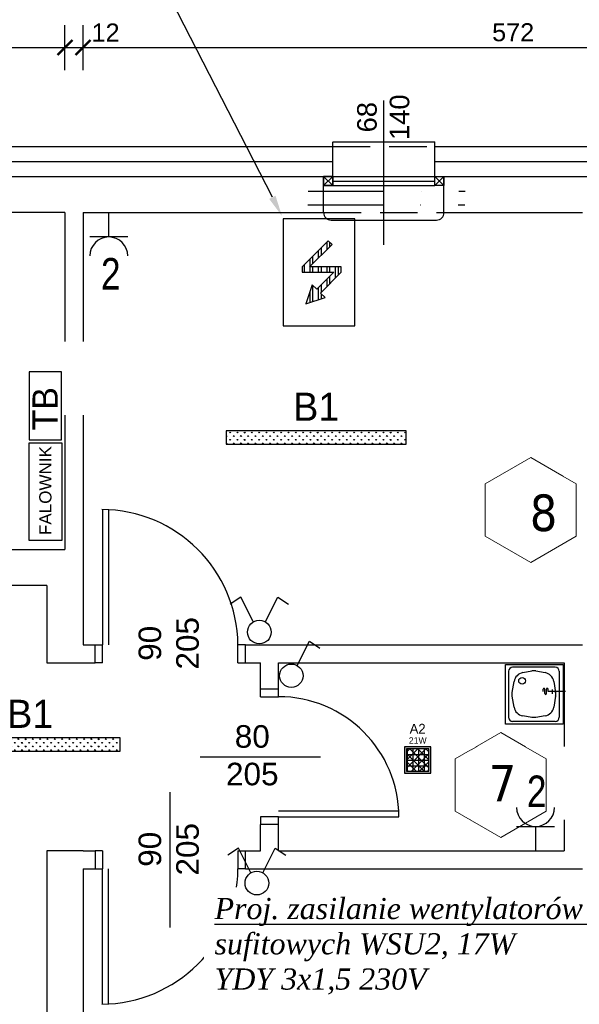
# Model space of a CAD drawing. Header units: millimetres. Extents: x 76855 to 99678, y -15103 to -11972.
# Tile 11 of 28: x 78234 to 78606, y -13647 to -12992. Entities that reach past the tile are written whole.
import ezdxf
from ezdxf.enums import TextEntityAlignment as Align

# ---------------------------------------------------------------- set-up
doc = ezdxf.new("R2010")
doc.units = ezdxf.units.MM
doc.header["$LTSCALE"] = 100
doc.header["$MEASUREMENT"] = 0
for name, pattern in [('DASHDOT', [1, 0.5, -0.25, 0, -0.25]), ('DASHED', [0.75, 0.5, -0.25]), ('DASHED2', [0.375, 0.25, -0.125])]:
    doc.linetypes.add(name, pattern=pattern)
for name, color, linetype in [('! wyposażenie', 4, 'Continuous'), ('!OSWIETLENIE-LL', 1, 'Continuous'), ('#KIE_PZ urządzenia', 172, 'Continuous'), ('#KIE_Łącznik IP20', 36, 'Continuous'), ('E_OPRAWY_LUXIONA', 232, 'Continuous'), ('LL_PODSTAWOWE', 1, 'Continuous'), ('OKNA', 7, 'Continuous'), ('Okno', 4, 'Continuous'), ('otwór', 1, 'Continuous'), ('Warstwa1', 1, 'Continuous'), ('Warstwa4', 4, 'Continuous'), ('WENTYLACJAPRZER', 1, 'DASHED'), ('WYMIARY', 1, 'Continuous'), ('wyposażenie', 4, 'Continuous')]:
    doc.layers.add(name, color=color, linetype=linetype)
doc.layers.add('!OPSY', color=142, linetype='Continuous', lineweight=18)
doc.layers.add('inst_elektryczne', color=232, linetype='Continuous', lineweight=30)
doc.layers.add('#KIE_Opisy techniczne', color=7, linetype='Continuous', true_color=0x3f6732)
doc.styles.add('ARIAL', font='times.ttf', dxfattribs={"width": 0.8, "oblique": 15, "height": 0.2})
doc.styles.add('CDMSTYLE', font='CDMSIMPL', dxfattribs={"width": 0.8, "bigfont": 'CDMBIGPL'})
doc.styles.add('styl1', font='ARIAL.TTF', dxfattribs={"height": 12})
doc.styles.add('styl2', font='TIMES.TTF', dxfattribs={"height": 150})
doc.styles.add('styl4', font='TIMES.TTF', dxfattribs={"height": 100})
doc.linetypes.add('BATTING', pattern='A,0.0001,-0.1,[134,ltypeshp.shx,S=0.1,R=0,X=-0.1,Y=0],-0.2,[134,ltypeshp.shx,S=0.1,R=180,X=0.1,Y=0],-0.1', length=0.4001)
doc.dimstyles.new('2222', dxfattribs={"dimtxt": 12, "dimasz": 10, "dimexe": 15, "dimexo": 15, "dimgap": 4, "dimtad": 1, "dimtxsty": 'styl1', "dimblk": 'ARCHTICK', "dimcen": 2.5, "dimdle": 15, "dimclrd": 1, "dimclre": 1, "dimclrt": 4, "dimadec": 0, "dimazin": 0, "dimtfac": 1, "dimtmove": 0, "dimatfit": 3, "dimldrblk": 'ARCHTICK', "dimfxl": 15, "dimfxlon": 1, "dimlwd": 25, "dimlwe": 25, "dimarcsym": 0})

# ---------------------------------------------------------------- blocks, each defined once
blk = doc.blocks.new('_ArchTick')
at = {"layer": 'Warstwa1', "color": 0, "const_width": 0.15}
blk.add_lwpolyline([(-0.5, -0.5), (0.5, 0.5)], dxfattribs=at)
blk = doc.blocks.new('*D201')
at = {"layer": 'Defpoints', "color": 0, "linetype": 'ByBlock'}
for p in [(78263.75, -13010.97), (77801.75, -13120.72), (78263.75, -13120.72)]:
    blk.add_point(p, dxfattribs=at)
at = {"layer": 'WYMIARY', "color": 1, "linetype": 'ByBlock', "lineweight": 25}
for p, q in [((77801.75, -13025.97), (77801.75, -12995.97)), ((78263.75, -13025.97), (78263.75, -12995.97)), ((77786.75, -13010.97), (78278.75, -13010.97))]:
    blk.add_line(p, q, dxfattribs=at)
at = {"layer": 'WYMIARY', "color": 1, "linetype": 'ByBlock', "lineweight": 25, "xscale": 10, "yscale": 10, "zscale": 10, "rotation": 180}
blk.add_blockref('_ArchTick', (77801.75, -13010.97), dxfattribs=at)
at = {"layer": 'WYMIARY', "color": 1, "linetype": 'ByBlock', "lineweight": 25, "xscale": 10, "yscale": 10, "zscale": 10}
blk.add_blockref('_ArchTick', (78263.75, -13010.97), dxfattribs=at)
at = {"layer": 'WYMIARY', "color": 4, "linetype": 'ByBlock', "insert": (78032.75, -13000.85), "char_height": 12, "attachment_point": 5, "style": 'styl1'}
blk.add_mtext('462', dxfattribs=at)
blk = doc.blocks.new('*D202')
at = {"layer": 'Defpoints', "color": 0, "linetype": 'ByBlock'}
for p in [(78275.75, -13010.97), (78263.75, -13120.72), (78275.75, -13120.72)]:
    blk.add_point(p, dxfattribs=at)
at = {"layer": 'WYMIARY', "color": 1, "linetype": 'ByBlock', "lineweight": 25}
for p, q in [((78263.75, -13025.97), (78263.75, -12995.97)), ((78275.75, -13025.97), (78275.75, -12995.97)), ((78248.75, -13010.97), (78290.75, -13010.97))]:
    blk.add_line(p, q, dxfattribs=at)
at = {"layer": 'WYMIARY', "color": 1, "linetype": 'ByBlock', "lineweight": 25, "xscale": 10, "yscale": 10, "zscale": 10, "rotation": 180}
blk.add_blockref('_ArchTick', (78263.75, -13010.97), dxfattribs=at)
at = {"layer": 'WYMIARY', "color": 1, "linetype": 'ByBlock', "lineweight": 25, "xscale": 10, "yscale": 10, "zscale": 10}
blk.add_blockref('_ArchTick', (78275.75, -13010.97), dxfattribs=at)
at = {"layer": 'WYMIARY', "color": 4, "linetype": 'ByBlock', "insert": (78290.75, -13000.95), "char_height": 12, "attachment_point": 5, "style": 'styl1'}
blk.add_mtext('12', dxfattribs=at)
blk = doc.blocks.new('*D203')
at = {"layer": 'Defpoints', "color": 0, "linetype": 'ByBlock'}
for p in [(78847.75, -13010.97), (78275.75, -13120.72), (78847.75, -13120.72)]:
    blk.add_point(p, dxfattribs=at)
at = {"layer": 'WYMIARY', "color": 1, "linetype": 'ByBlock', "lineweight": 25}
for p, q in [((78275.75, -13025.97), (78275.75, -12995.97)), ((78847.75, -13025.97), (78847.75, -12995.97)), ((78260.75, -13010.97), (78862.75, -13010.97))]:
    blk.add_line(p, q, dxfattribs=at)
at = {"layer": 'WYMIARY', "color": 1, "linetype": 'ByBlock', "lineweight": 25, "xscale": 10, "yscale": 10, "zscale": 10, "rotation": 180}
blk.add_blockref('_ArchTick', (78275.75, -13010.97), dxfattribs=at)
at = {"layer": 'WYMIARY', "color": 1, "linetype": 'ByBlock', "lineweight": 25, "xscale": 10, "yscale": 10, "zscale": 10}
blk.add_blockref('_ArchTick', (78847.75, -13010.97), dxfattribs=at)
at = {"layer": 'WYMIARY', "color": 4, "linetype": 'ByBlock', "insert": (78561.75, -13000.85), "char_height": 12, "attachment_point": 5, "style": 'styl1'}
blk.add_mtext('572', dxfattribs=at)
blk = doc.blocks.new('*D212')
at = {"layer": 'Defpoints', "color": 0, "linetype": 'ByBlock'}
for p in [(78435.75, -12967.88), (78072.75, -13096.72), (78435.75, -13096.72)]:
    blk.add_point(p, dxfattribs=at)
at = {"layer": 'WYMIARY', "color": 1, "linetype": 'ByBlock', "lineweight": 25}
for p, q in [((78072.75, -12982.88), (78072.75, -12952.88)), ((78435.75, -12982.88), (78435.75, -12952.88)), ((78057.75, -12967.88), (78450.75, -12967.88))]:
    blk.add_line(p, q, dxfattribs=at)
at = {"layer": 'WYMIARY', "color": 1, "linetype": 'ByBlock', "lineweight": 25, "xscale": 10, "yscale": 10, "zscale": 10, "rotation": 180}
blk.add_blockref('_ArchTick', (78072.75, -12967.88), dxfattribs=at)
at = {"layer": 'WYMIARY', "color": 1, "linetype": 'ByBlock', "lineweight": 25, "xscale": 10, "yscale": 10, "zscale": 10}
blk.add_blockref('_ArchTick', (78435.75, -12967.88), dxfattribs=at)
at = {"layer": 'WYMIARY', "color": 4, "linetype": 'ByBlock', "insert": (78254.25, -12957.75), "char_height": 12, "attachment_point": 5, "style": 'styl1'}
blk.add_mtext('363', dxfattribs=at)
blk = doc.blocks.new('*D213')
at = {"layer": 'Defpoints', "color": 0, "linetype": 'ByBlock'}
for p in [(78515.75, -12967.88), (78435.75, -13096.72), (78515.75, -13096.72)]:
    blk.add_point(p, dxfattribs=at)
at = {"layer": 'WYMIARY', "color": 1, "linetype": 'ByBlock', "lineweight": 25}
for p, q in [((78435.75, -12982.88), (78435.75, -12952.88)), ((78515.75, -12982.88), (78515.75, -12952.88)), ((78420.75, -12967.88), (78530.75, -12967.88))]:
    blk.add_line(p, q, dxfattribs=at)
at = {"layer": 'WYMIARY', "color": 1, "linetype": 'ByBlock', "lineweight": 25, "xscale": 10, "yscale": 10, "zscale": 10, "rotation": 180}
blk.add_blockref('_ArchTick', (78435.75, -12967.88), dxfattribs=at)
at = {"layer": 'WYMIARY', "color": 1, "linetype": 'ByBlock', "lineweight": 25, "xscale": 10, "yscale": 10, "zscale": 10}
blk.add_blockref('_ArchTick', (78515.75, -12967.88), dxfattribs=at)
at = {"layer": 'WYMIARY', "color": 4, "linetype": 'ByBlock', "insert": (78475.75, -12957.75), "char_height": 12, "attachment_point": 5, "style": 'styl1'}
blk.add_mtext('80', dxfattribs=at)
blk = doc.blocks.new('*D214')
at = {"layer": 'Defpoints', "color": 0, "linetype": 'ByBlock'}
for p in [(78687.75, -12967.88), (78515.75, -13096.72), (78687.75, -13096.72)]:
    blk.add_point(p, dxfattribs=at)
at = {"layer": 'WYMIARY', "color": 1, "linetype": 'ByBlock', "lineweight": 25}
for p, q in [((78515.75, -12982.88), (78515.75, -12952.88)), ((78687.75, -12982.88), (78687.75, -12952.88)), ((78500.75, -12967.88), (78702.75, -12967.88))]:
    blk.add_line(p, q, dxfattribs=at)
at = {"layer": 'WYMIARY', "color": 1, "linetype": 'ByBlock', "lineweight": 25, "xscale": 10, "yscale": 10, "zscale": 10, "rotation": 180}
blk.add_blockref('_ArchTick', (78515.75, -12967.88), dxfattribs=at)
at = {"layer": 'WYMIARY', "color": 1, "linetype": 'ByBlock', "lineweight": 25, "xscale": 10, "yscale": 10, "zscale": 10}
blk.add_blockref('_ArchTick', (78687.75, -12967.88), dxfattribs=at)
at = {"layer": 'WYMIARY', "color": 4, "linetype": 'ByBlock', "insert": (78601.75, -12957.85), "char_height": 12, "attachment_point": 5, "style": 'styl1'}
blk.add_mtext('172', dxfattribs=at)
blk = doc.blocks.new('*U295')
at = {"layer": '#KIE_PZ urządzenia'}
h = blk.add_hatch(dxfattribs=at)
h.set_pattern_fill('ANSI32', color=256, scale=0.5, angle=45)
h.set_pattern_definition([(90, (0, 0), (-4.7625, 9e-16), []), (90, (1.5875, 1.5875), (-4.7625, 9e-16), [])])
h.paths.add_polyline_path([(114.65, -3473.31), (132.4, -3473.31), (122.89, -3482.82), (120.39, -3480.32), (116.85, -3490.99), (127.52, -3487.44), (125.02, -3484.94), (136.65, -3473.31), (136.65, -3470.31), (118.89, -3470.31), (131.45, -3457.76), (129.32, -3455.64), (114.65, -3470.31)])
for points in [[(144.15, -3443.31), (104.15, -3443.31), (104.15, -3503.31), (144.15, -3503.31)], [(114.65, -3473.31), (132.4, -3473.31), (122.89, -3482.82), (120.39, -3480.32), (116.85, -3490.99), (127.52, -3487.44), (125.02, -3484.94), (136.65, -3473.31), (136.65, -3470.31), (118.89, -3470.31), (131.45, -3457.76), (129.32, -3455.64), (114.65, -3470.31)]]:
    blk.add_lwpolyline(points, close=True, dxfattribs=at)
blk = doc.blocks.new('TYTAN_2_LED_1152MM_47W')
h = blk.add_hatch()
h.set_pattern_fill('GRASS', color=256, scale=33)
h.paths.add_polyline_path([(127.7, 262.6), (127.7, 177.6), (1279.7, 177.6), (1279.7, 262.6)])
blk.add_lwpolyline([(127.7, 177.6), (1279.7, 177.6), (1279.7, 262.6), (127.7, 262.6)], close=True)
at = {"flags": 4}
blk.add_attdef('SYMBOL', text='', height=18, dxfattribs=at).set_placement((703.7, 272.6), align=Align.BOTTOM_CENTER)
at = {"flags": 6}
blk.add_attdef('MOC', text='', height=40, dxfattribs=at).set_placement((703.7, 220.1), align=Align.MIDDLE_CENTER)
blk = doc.blocks.new('Łącznik świecz. IP20')
at = {"layer": '#KIE_Łącznik IP20'}
for points in [[(1467.07, -311.55), (1456.6, -290.87), (1447.62, -296.86)], [(1477.23, -311.55), (1487.69, -290.87), (1496.68, -296.86)]]:
    blk.add_lwpolyline(points, dxfattribs=at)
blk.add_circle((1472.15, -320.34), 10, dxfattribs=at)
at = {"layer": '#KIE_Łącznik IP20', "style": 'ARIAL', "flags": 12}
for tag, p in [('A2', (1448.5, -311.02)), ('A1', (1498.92, -311.02))]:
    blk.add_attdef(tag, text='', height=15, dxfattribs=at).set_placement(p, align=Align.MIDDLE)
blk = doc.blocks.new('A$C6FDD50CF')
at = {"layer": 'inst_elektryczne', "color": 232}
for p, q in [((-7.5, 9.41), (7.5, 9.41)), ((0, 9.41), (0, 0))]:
    blk.add_line(p, q, dxfattribs=at)
blk.add_arc((0, 16.91), 7.5, 180, 0, dxfattribs=at)
blk = doc.blocks.new('Łącznik poj. IP20')
at = {"layer": '#KIE_Łącznik IP20'}
blk.add_lwpolyline([(1380.05, -31.75), (1390.51, -11.08), (1399.5, -17.06)], dxfattribs=at)
blk.add_circle((1374.97, -40.55), 10, dxfattribs=at)
at = {"layer": '#KIE_Łącznik IP20', "style": 'ARIAL', "flags": 12}
blk.add_attdef('A1', text='', height=15, dxfattribs=at).set_placement((1401.74, -31.22), align=Align.MIDDLE)
blk = doc.blocks.new('SQ160_2')
h = blk.add_hatch(color=256)
h.dxf.hatch_style = 1
h.paths.add_polyline_path([(-8.1, -8.1), (-8.1, 8.1), (8.1, 8.1), (8.1, -8.1)])
h.paths.add_polyline_path([(-6.9, -6.9), (-6.9, 6.9), (6.9, 6.9), (6.9, -6.9)], flags=16)
h = blk.add_hatch()
h.set_pattern_fill('NET', color=256, scale=28)
h.paths.add_polyline_path([(-6.9, -6.9), (-6.9, 6.9), (6.9, 6.9), (6.9, -6.9)])
h = blk.add_hatch()
h.set_pattern_fill('NET', color=256, scale=28, angle=45)
h.paths.add_polyline_path([(-6.9, -6.9), (-6.9, 6.9), (6.9, 6.9), (6.9, -6.9)])
for points in [[(-8.1, -8.1), (8.1, -8.1), (8.1, 8.1), (-8.1, 8.1)], [(-6.9, -6.9), (6.9, -6.9), (6.9, 6.9), (-6.9, 6.9)]]:
    blk.add_lwpolyline(points, close=True)
for tag, height, p in [('SYMBOL', 6, (-0.03, 14.47)), ('MOC', 4, (0.04, 8.79))]:
    blk.add_attdef(tag, text='', height=height).set_placement(p, align=Align.BOTTOM_CENTER)

msp = doc.modelspace()

# ---------------------------------------------------------------- linework, layer by layer
at = {"layer": '! wyposażenie'}
for p, q in [((78558.669, -13425.85), (78558.669, -13456.45)), ((78589.719, -13423.15), (78561.369, -13423.15)), ((78568.151, -13426.744), (78574.256, -13425.634)), ((78576.832, -13425.634), (78574.256, -13425.634)), ((78576.832, -13425.634), (78582.938, -13426.744)), ((78592.419, -13425.85), (78592.419, -13456.45)), ((78561.117, -13439.966), (78562.337, -13432.644)), ((78581.678, -13439.178), (78581.678, -13437.715)), ((78582.758, -13439.178), (78582.758, -13437.715)), ((78583.838, -13439.178), (78583.838, -13437.715)), ((78584.918, -13439.178), (78584.918, -13437.715)), ((78587.927, -13440.899), (78587.927, -13437.886)), ((78588.752, -13432.644), (78589.972, -13439.966)), ((78561.117, -13442.333), (78561.117, -13439.966)), ((78562.337, -13449.655), (78561.117, -13442.333)), ((78582.758, -13440.641), (78582.758, -13439.178)), ((78583.838, -13440.641), (78583.838, -13439.178)), ((78596.524, -13439.178), (78584.918, -13439.178)), ((78589.972, -13442.333), (78588.752, -13449.655)), ((78574.256, -13456.666), (78568.151, -13455.556)), ((78576.832, -13456.666), (78574.256, -13456.666)), ((78582.938, -13455.556), (78576.832, -13456.666)), ((78589.719, -13459.15), (78561.369, -13459.15))]:
    msp.add_line(p, q, dxfattribs=at)
msp.add_lwpolyline([(78594.887, -13460.951), (78556.608, -13460.951), (78556.608, -13421.236), (78594.887, -13421.236)], close=True, dxfattribs=at)
msp.add_circle((78567.669, -13432.15), 2.25, dxfattribs=at)
for centre, radius, start, end in [((78561.369, -13425.85), 2.7, 90, 180), ((78589.719, -13425.85), 2.7, 0, 90), ((78569.439, -13433.828), 7.2, 100.304846, 170.537678), ((78581.65, -13433.828), 7.2, 9.462322, 79.695154), ((78582.218, -13437.715), 0.54, 0, 180), ((78584.378, -13437.715), 0.54, 0, 180), ((78583.298, -13440.641), 0.54, 180, 0), ((78582.87, -13441.15), 7.2, 350.537678, 9.462322), ((78569.439, -13448.472), 7.2, 189.462322, 259.695154), ((78581.65, -13448.472), 7.2, 280.304846, 350.537678), ((78561.369, -13456.45), 2.7, 180, 270), ((78589.719, -13456.45), 2.7, 270, 0)]:
    msp.add_arc(centre, radius, start, end, dxfattribs=at)
at = {"layer": '#KIE_Opisy techniczne', "lineweight": -2}
msp.add_lwpolyline([(78401.655, -13110.571), (78254.725, -12823.918), (78254.725, -12823.918)], dxfattribs=at)
at = {"layer": '#KIE_Opisy techniczne'}
msp.add_solid([(78403.741, -13109.502), (78408.07, -13123.086), (78399.569, -13111.64)], dxfattribs=at)
at = {"layer": 'E_OPRAWY_LUXIONA', "color": 5}
msp.add_lwpolyline([(78239.98, -13338.74), (78239.98, -13273.792), (78261.629, -13273.792), (78261.629, -13338.74)], close=True, dxfattribs=at)
at = {"layer": 'OKNA', "color": 4, "linetype": 'Continuous'}
for p, q in [((78441.753, -13102.718), (78435.753, -13096.718)), ((78441.753, -13096.718), (78435.753, -13102.718)), ((78441.753, -13096.718), (78435.753, -13102.718)), ((78441.753, -13102.718), (78435.753, -13096.718)), ((78441.753, -13102.718), (78435.753, -13096.718)), ((78441.753, -13096.718), (78435.753, -13102.718)), ((78441.753, -13096.718), (78435.753, -13102.718)), ((78441.753, -13102.718), (78435.753, -13096.718)), ((78515.753, -13102.718), (78509.753, -13096.718)), ((78515.753, -13096.718), (78509.753, -13102.718))]:
    msp.add_line(p, q, dxfattribs=at)
at = {"layer": 'OKNA', "color": 4, "linetype": 'DASHED'}
for points in [[(78441.753, -13096.718), (78435.753, -13096.718), (78435.753, -13102.718), (78441.753, -13102.718)], [(78441.753, -13102.718), (78435.753, -13102.718), (78435.753, -13096.718), (78441.753, -13096.718)], [(78441.753, -13096.718), (78435.753, -13096.718), (78435.753, -13102.718), (78441.753, -13102.718)], [(78441.753, -13102.718), (78435.753, -13102.718), (78435.753, -13096.718), (78441.753, -13096.718)], [(78515.753, -13102.718), (78509.753, -13102.718), (78509.753, -13096.718), (78515.753, -13096.718)]]:
    msp.add_lwpolyline(points, close=True, dxfattribs=at)
at = {"layer": 'otwór', "color": 1}
for p, q in [((78288.753, -13318.218), (78288.753, -13408.218)), ((78292.753, -13318.218), (78292.753, -13408.218)), ((78383.753, -13420.218), (78383.753, -13408.218)), ((78333.753, -13596.218), (78333.753, -13506.218)), ((78263.753, -13545.218), (78251.753, -13545.218)), ((78383.753, -13557.218), (78383.753, -13545.218)), ((78288.753, -13647.218), (78288.753, -13557.218)), ((78292.753, -13647.218), (78292.753, -13557.218))]:
    msp.add_line(p, q, dxfattribs=at)
msp.add_lwpolyline([(78393.753, -13442.718), (78405.753, -13442.718), (78405.753, -13437.718)], dxfattribs=at)
for centre, start, end in [((78287.819, -13409.156), 0.591151, 89.755141), ((78287.819, -13556.28), 270.244859, 359.408849)]:
    msp.add_arc(centre, 90.939, start, end, dxfattribs=at)
at = {"layer": 'Warstwa1', "linetype": 'DASHED2'}
for p, q in [((78441.753, -13076.718), (78509.753, -13076.718)), ((78435.753, -13120.718), (78515.753, -13120.718))]:
    msp.add_line(p, q, dxfattribs=at)
at = {"layer": 'Warstwa1', "color": 2}
for p, q in [((77357.753, -13096.718), (78331.753, -13096.718)), ((78331.753, -13096.718), (78435.753, -13096.718)), ((78331.753, -13096.718), (78441.753, -13096.718)), ((78435.753, -13120.718), (78435.753, -13096.718)), ((78509.753, -13096.718), (78693.753, -13096.718)), ((78515.753, -13120.718), (78515.753, -13096.718)), ((78263.753, -13120.718), (78072.753, -13120.718)), ((78263.753, -13120.718), (78263.753, -13344.719)), ((78275.753, -13120.718), (78435.753, -13120.718)), ((78275.753, -13120.718), (78275.753, -13408.218)), ((78515.753, -13120.718), (78607.753, -13120.718)), ((78180.753, -13344.719), (78263.753, -13344.719)), ((78251.753, -13368.87), (78180.753, -13368.87)), ((78251.753, -13368.87), (78251.753, -13420.218)), ((78275.753, -13408.218), (78283.753, -13408.218)), ((78283.753, -13420.218), (78283.753, -13408.218)), ((78383.753, -13408.218), (78607.753, -13408.218)), ((78251.753, -13420.218), (78275.753, -13420.218)), ((78275.753, -13420.218), (78283.753, -13420.218)), ((78275.753, -13420.218), (78283.753, -13420.218)), ((78383.753, -13420.218), (78393.753, -13420.218)), ((78393.753, -13437.718), (78393.753, -13420.218)), ((78405.753, -13420.218), (78595.753, -13420.218)), ((78405.753, -13437.718), (78405.753, -13420.218)), ((78595.753, -13420.218), (78595.753, -13526.718)), ((78405.753, -13437.718), (78393.753, -13437.718)), ((78595.753, -13510.718), (78595.753, -13545.218)), ((78393.753, -13545.218), (78393.753, -13527.718)), ((78405.753, -13527.718), (78393.753, -13527.718)), ((78405.753, -13545.218), (78405.753, -13527.718)), ((78251.753, -13545.218), (78251.753, -13724.718)), ((78275.753, -13545.218), (78251.753, -13545.218)), ((78275.753, -13545.218), (78283.753, -13545.218)), ((78283.753, -13545.218), (78283.753, -13557.218)), ((78383.753, -13545.218), (78393.753, -13545.218)), ((78405.753, -13545.218), (78595.753, -13545.218)), ((78275.753, -13557.218), (78275.753, -13724.718)), ((78275.753, -13557.218), (78283.753, -13557.218)), ((78383.753, -13557.218), (78607.753, -13557.218))]:
    msp.add_line(p, q, dxfattribs=at)
at = {"layer": 'Warstwa4', "linetype": 'ByBlock'}
for p, q in [((78441.753, -13096.718), (78441.753, -13073.718)), ((78441.753, -13096.718), (78441.753, -13073.718)), ((78509.753, -13096.718), (78509.753, -13073.718))]:
    msp.add_line(p, q, dxfattribs=at)
at = {"layer": 'Warstwa4'}
for p, q in [((78441.991, -13073.718), (78509.753, -13073.718)), ((78440.753, -13125.718), (78510.753, -13125.718))]:
    msp.add_line(p, q, dxfattribs=at)
at = {"layer": 'Warstwa4', "linetype": 'DASHDOT'}
for p, q in [((78425.5, -13106.539), (78529.839, -13106.539)), ((78425.161, -13115.463), (78529.669, -13115.463))]:
    msp.add_line(p, q, dxfattribs=at)
at = {"layer": 'Warstwa4'}
for centre, start, end in [((78440.753, -13120.718), 180, 270), ((78510.753, -13120.718), 270, 0)]:
    msp.add_arc(centre, 5, start, end, dxfattribs=at)
at = {"layer": 'WENTYLACJAPRZER', "linetype": 'ByBlock'}
for p, q in [((78475.753, -13142.206), (78475.753, -13046.266)), ((78441.753, -13096.718), (78509.753, -13096.718)), ((78441.753, -13099.718), (78509.753, -13099.718)), ((78441.753, -13102.718), (78509.753, -13102.718)), ((78283.753, -13408.218), (78288.753, -13408.218)), ((78288.753, -13420.218), (78288.753, -13408.218)), ((78383.753, -13408.218), (78378.753, -13408.218)), ((78378.753, -13420.218), (78378.753, -13408.218)), ((78288.753, -13420.218), (78283.753, -13420.218)), ((78378.753, -13420.218), (78383.753, -13420.218)), ((78393.753, -13442.718), (78393.753, -13437.718)), ((78353.753, -13482.718), (78433.753, -13482.718)), ((78405.753, -13518.718), (78485.753, -13518.718)), ((78405.753, -13522.718), (78485.753, -13522.718)), ((78288.753, -13545.218), (78283.753, -13545.218)), ((78288.753, -13545.218), (78288.753, -13557.218)), ((78378.753, -13545.218), (78383.753, -13545.218)), ((78378.753, -13545.218), (78378.753, -13557.218)), ((78283.753, -13557.218), (78288.753, -13557.218)), ((78383.753, -13557.218), (78378.753, -13557.218))]:
    msp.add_line(p, q, dxfattribs=at)
msp.add_lwpolyline([(78405.753, -13527.718), (78405.753, -13522.718), (78393.753, -13522.718), (78393.753, -13527.718)], dxfattribs=at)
msp.add_arc((78405.753, -13522.718), 80, 0, 90, dxfattribs=at)
at = {"layer": 'wyposażenie'}
for points in [[(78066.753, -13076.718), (78441.753, -13076.718)], [(78509.753, -13076.718), (78693.753, -13076.718)]]:
    msp.add_lwpolyline(points, dxfattribs=at)
at = {"layer": 'wyposażenie', "linetype": 'BATTING', "ltscale": 0.2}
for points in [[(78066.753, -13086.718), (78441.753, -13086.718)], [(78509.753, -13086.718), (78693.753, -13086.718)]]:
    msp.add_lwpolyline(points, dxfattribs=at)

# ---------------------------------------------------------------- block references
at = {"layer": '!OSWIETLENIE-LL', "linetype": 'ByBlock'}
ref = msp.add_blockref('TYTAN_2_LED_1152MM_47W', (78357.619, -13293.201), dxfattribs=dict(at, xscale=0.1040004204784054, yscale=0.1040004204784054, zscale=0.1040004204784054))
ref.add_attrib('SYMBOL', 'B1', dxfattribs={"layer": '0', "height": 18.7201, "flags": 4}).set_placement((78430.808, -13264.852), align=Align.BOTTOM_CENTER)
ref = msp.add_blockref('TYTAN_2_LED_1152MM_47W', (78167.478, -13497.465), dxfattribs=dict(at, xscale=0.1040004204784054, yscale=0.1040004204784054, zscale=0.1040004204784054))
ref.add_attrib('SYMBOL', 'B1', dxfattribs={"layer": '0', "height": 18.7201, "flags": 4}).set_placement((78240.668, -13469.116), align=Align.BOTTOM_CENTER)
at = {"layer": '#KIE_PZ urządzenia', "xscale": 1.187963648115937, "yscale": 1.187963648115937, "zscale": 1.187963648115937}
msp.add_blockref('*U295', (78285.163, -9034.279), dxfattribs=at)
at = {"layer": '#KIE_Łącznik IP20'}
for name, p, xscale, yscale, zscale in [('Łącznik świecz. IP20', (77233.662, -13147.471), 0.7875, 0.7875, 0.7875), ('Łącznik poj. IP20', (77346.18, -13397.29), 0.7768007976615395, 0.7768007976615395, 0.7768007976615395)]:
    msp.add_blockref(name, p, dxfattribs=dict(at, xscale=xscale, yscale=yscale, zscale=zscale))
at = {"layer": 'E_OPRAWY_LUXIONA', "xscale": 1.684806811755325, "yscale": 1.684806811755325, "zscale": 1.684806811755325, "rotation": 180}
msp.add_blockref('A$C6FDD50CF', (78292.888, -13121.094), dxfattribs=at)
at = {"layer": 'LL_PODSTAWOWE', "xscale": 1.077712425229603, "yscale": 1.077712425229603, "zscale": 1.077712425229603}
msp.add_blockref('SQ160_2', (78498.278, -13484.788), dxfattribs=at).add_auto_attribs({'SYMBOL': 'A2', 'MOC': '21W'})

# ---------------------------------------------------------------- texts
at = {"layer": '!OPSY', "insert": (78572.837, -13308.23), "char_height": 24.29706, "width": 315.77635, "attachment_point": 1, "style": 'styl4', "bg_fill": 2}
msp.add_mtext('{\\fTahoma|b0|i0|c238|p34;8}', dxfattribs=at)
at = {"layer": 'E_OPRAWY_LUXIONA', "lineweight": 25, "insert": (78287.681, -13150.921), "char_height": 20.96648, "width": 1070.6396, "attachment_point": 1, "style": 'CDMSTYLE'}
msp.add_mtext('{\\fArial|b0|i0|c238|p34;2}', dxfattribs=at)
at = {"layer": 'E_OPRAWY_LUXIONA', "insert": (78246.657, -13321.865), "char_height": 8.1184, "width": 32.4736, "attachment_point": 1, "rotation": 90}
msp.add_mtext('\\pxqc;{\\fArial|b0|i0|c238|p34;\\C5;FALOWNIK}', dxfattribs=at)
at = {"layer": 'Okno', "char_height": 15, "width": 68.4853, "attachment_point": 1, "rotation": 90, "style": 'styl2'}
for insert in [(78312.701, -13424.705), (78312.701, -13561.705)]:
    msp.add_mtext('{\\fArial|b0|i0|c238|p34; 90\\P205}', dxfattribs=dict(at, insert=insert))
at = {"layer": 'Okno', "insert": (78370.825, -13461.666), "char_height": 15, "width": 68.4853, "attachment_point": 1, "style": 'styl2'}
msp.add_mtext('{\\fArial|b0|i0|c238|p34; 80\\P205}', dxfattribs=at)
at = {"layer": 'Warstwa4', "insert": (78475.442, -13057.285), "char_height": 13, "attachment_point": 5, "rotation": 90, "style": 'styl1'}
msp.add_mtext('{\\fArial|b0|i0|c238|p34;68\\P140}', dxfattribs=at)

# ---------------------------------------------------------------- dimensions: what is measured, and where the dimension line sits
at = {"layer": 'WYMIARY', "linetype": 'ByBlock'}
for base, p1, p2, picture, middle in [((78435.753, -12967.878), (78072.753, -13096.718), (78435.753, -13096.718), '*D212', (78254.253, -12957.747)), ((78515.753, -12967.878), (78435.753, -13096.718), (78515.753, -13096.718), '*D213', (78475.753, -12957.751)), ((78687.753, -12967.878), (78515.753, -13096.718), (78687.753, -13096.718), '*D214', (78601.753, -12957.854))]:
    dim = msp.add_linear_dim(base=base, p1=p1, p2=p2, dimstyle='2222', dxfattribs=at)
    dim.commit()
    dim.dimension.update_dxf_attribs({"geometry": picture, "text_midpoint": middle})
for base, p1, p2, picture, middle in [((78263.753, -13010.973), (77801.753, -13120.718), (78263.753, -13120.718), '*D201', (78032.753, -13000.846)), ((78847.753, -13010.973), (78275.753, -13120.718), (78847.753, -13120.718), '*D203', (78561.753, -13000.846))]:
    dim = msp.add_linear_dim(base=base, p1=p1, p2=p2, dimstyle='2222', override={"dimtmove": 1}, dxfattribs=at)
    dim.commit()
    dim.dimension.update_dxf_attribs({"geometry": picture, "text_midpoint": middle})
dim = msp.add_linear_dim(base=(78275.753, -13010.973), p1=(78263.753, -13120.718), p2=(78275.753, -13120.718), dimstyle='2222', override={"dimtmove": 1}, dxfattribs=at)
dim.commit()
dim.dimension.update_dxf_attribs({"geometry": '*D202', "text_midpoint": (78290.753, -13010.973), "dimtype": 160})

# ---------------------------------------------------------------- next in the draw order: linework, layer by layer
at = {"layer": '!OPSY'}
msp.add_lwpolyline([(78573.428, -13353.454), (78603.686, -13335.984), (78603.686, -13301.044), (78573.428, -13283.574), (78543.169, -13301.044), (78543.169, -13335.984)], close=True, dxfattribs=at)

# ---------------------------------------------------------------- next in the draw order: texts
at = {"layer": '!OPSY', "char_height": 24.29706, "width": 315.77635, "attachment_point": 1, "style": 'styl4', "bg_fill": 2}
for s, insert in [('{\\fTahoma|b0|i0|c238|p34;6}', (78163.386, -13218.811)), ('{\\fTahoma|b0|i0|c238|p34;7}', (78545.554, -13488.104))]:
    msp.add_mtext(s, dxfattribs=dict(at, insert=insert))
at = {"layer": '#KIE_Opisy techniczne', "insert": (78363.209, -13576.625), "char_height": 14.0625, "attachment_point": 1, "bg_fill": 2}
msp.add_mtext('\\pxql;{\\fCentury|b0|i1|c238|p18;Proj. zasilanie wentylatorów  \\Psufitowych WSU2, 17W\\PYDY 3x1,5 230V}', dxfattribs=at)

# ---------------------------------------------------------------- next in the draw order: linework, layer by layer
at = {"layer": '!OPSY'}
msp.add_lwpolyline([(78553.495, -13536.442), (78583.754, -13518.972), (78583.754, -13484.032), (78553.495, -13466.562), (78523.236, -13484.032), (78523.236, -13518.972)], close=True, dxfattribs=at)
at = {"layer": '#KIE_Opisy techniczne', "lineweight": -2}
msp.add_lwpolyline([(78363.209, -13593.929), (78617.632, -13593.929)], dxfattribs=at)
at = {"layer": 'E_OPRAWY_LUXIONA'}
msp.add_lwpolyline([(78261.46, -13271.964), (78261.46, -13226.554), (78239.934, -13226.554), (78239.934, -13271.964)], close=True, dxfattribs=at)

# ---------------------------------------------------------------- next in the draw order: block references
at = {"layer": '#KIE_Łącznik IP20', "xscale": 0.7875, "yscale": 0.7875, "zscale": 0.7875}
msp.add_blockref('Łącznik świecz. IP20', (77232.054, -13314.442), dxfattribs=at)
at = {"layer": 'E_OPRAWY_LUXIONA', "xscale": 1.684806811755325, "yscale": 1.684806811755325, "zscale": 1.684806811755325}
msp.add_blockref('A$C6FDD50CF', (78576.634, -13544.87), dxfattribs=at)

# ---------------------------------------------------------------- next in the draw order: texts
at = {"layer": 'E_OPRAWY_LUXIONA', "insert": (78242.138, -13284.829), "char_height": 16.8222, "width": 67.28879, "attachment_point": 1, "rotation": 90}
msp.add_mtext('\\pxqc;TB', dxfattribs=at)
at = {"layer": 'E_OPRAWY_LUXIONA', "lineweight": 25, "insert": (78570.862, -13495.182), "char_height": 20.96648, "width": 1070.6396, "attachment_point": 1, "style": 'CDMSTYLE'}
msp.add_mtext('{\\fArial|b0|i0|c238|p34;2}', dxfattribs=at)

doc.saveas('drawing.dxf')
